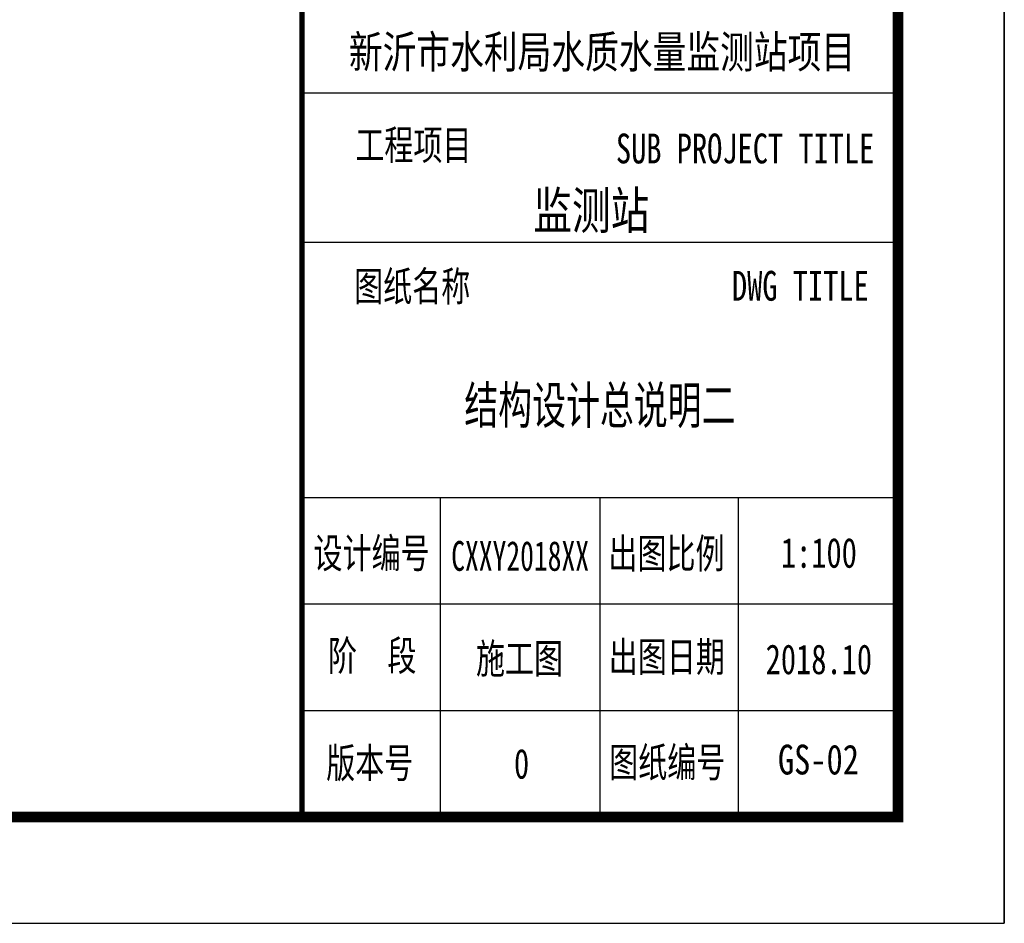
# Model space of a CAD drawing. Extents: x -302077 to 107904, y -9283 to 295706.
# Tile 38 of 256: x -176260 to -167008, y 52114 to 60603. Entities that reach past the tile are written whole.
import ezdxf
from ezdxf.enums import TextEntityAlignment as Align

# ---------------------------------------------------------------- set-up
doc = ezdxf.new("R2010")
doc.units = 0
doc.header["$LTSCALE"] = 500
doc.header["$MEASUREMENT"] = 0
doc.layers.get('0').update_dxf_attribs({"linetype": 'CONTINUOUS'})
doc.layers.add('PUB_TITLE', color=4, linetype='CONTINUOUS')
doc.layers.add('TK', color=7, linetype='CONTINUOUS')
doc.styles.add('-宋体', font='txt', dxfattribs={"width": 0.8})
doc.styles.add('TKHZ1', font='txt', dxfattribs={"width": 0.8})

# ---------------------------------------------------------------- blocks, each defined once
blk = doc.blocks.new('wrtgtg')
at = {"color": 4}
for p, q in [((7804.3, -4841.2), (7804.3, 52558.8)), ((7804.3, -2433.9), (7804.3, -2433.9)), ((2146.4, -4841.2), (7804.3, -4841.2))]:
    blk.add_line(p, q, dxfattribs=at)
at = {"layer": 'PUB_TITLE'}
for p, q in [((8804.3, 53558.8), (8804.3, -5841.2)), ((7804.3, -4841.2), (7804.3, 52558.8)), ((2204.3, 1958.8), (7804.3, 1958.8)), ((2204.3, 558.8), (7804.3, 558.8)), ((2204.3, -1841.2), (7804.3, -1841.2)), ((3504.3, -1841.2), (3504.3, -4841.2)), ((5004.3, -1841.2), (5004.3, -4841.2)), ((6304.3, -1841.2), (6304.3, -4841.2)), ((2204.3, -2841.2), (7804.3, -2841.2)), ((2204.3, -3841.2), (7804.3, -3841.2))]:
    blk.add_line(p, q, dxfattribs=at)
blk.add_lwpolyline([(-75295.7, -5841.2), (8804.3, -5841.2), (8804.3, 53558.8), (-75295.7, 53558.8)], close=True, dxfattribs=at)
at = {"layer": 'PUB_TITLE', "const_width": 100}
blk.add_lwpolyline([(-72795.7, -4841.2), (7804.3, -4841.2), (7804.3, 52558.8), (-72795.7, 52558.8)], close=True, dxfattribs=at)
at = {"layer": 'PUB_TITLE', "const_width": 50}
blk.add_lwpolyline([(2204.3, -4841.2), (2204.3, 52558.8)], dxfattribs=at)
at = {"layer": 'TK'}
for s, height, style, width, p in [('新沂市水利局水质水量监测站项目', 304.92, 'TKHZ1', 0.8, (5023.8, 2192.2)), ('监测站', 350, 'TKHZ1', 0.8, (4923.1, 680.1)), ('1:100', 280, '-宋体', 0.75, (7061.9, -2501)), ('CXXY2018XX', 280, '-宋体', 0.68, (4254.7, -2530)), ('2018.10', 280, '-宋体', 0.75, (7061.9, -3501))]:
    blk.add_text(s, height=height, dxfattribs=dict(at, style=style, width=width)).set_placement(p, align=Align.CENTER)
at = {"layer": 'TK', "style": '-宋体', "width": 0.75}
for s, p in [('工程项目', (3252.1, 1473)), ('SUB PROJECT TITLE', (6369.1, 1437.5))]:
    blk.add_text(s, height=280, dxfattribs=at).set_placement(p, align=Align.MIDDLE)
for s, p in [('图纸名称', (2694.6, 2.5)), ('DWG TITLE', (6245, 7.5, 0)), ('设计编号', (2313.1, -2503.8, 0)), ('出图比例', (5083.7, -2506.9, 0)), ('阶  段', (2448.9, -3467.3, 0)), ('施工图', (3839.3, -3494.6, 0)), ('出图日期', (5087.3, -3478.1, 0)), ('版本号', (2432.6, -4475.2, 0)), ('图纸编号', (5091.1, -4468.7, 0)), ('0', (4197, -4482.6, 0))]:
    blk.add_text(s, height=280, dxfattribs=at).set_placement(p)

msp = doc.modelspace()

# ---------------------------------------------------------------- block references
msp.add_blockref('wrtgtg', (-175812.208, 57955.467))

# ---------------------------------------------------------------- texts
at = {"layer": 'TK', "style": 'TKHZ1'}
for s, height, width, p in [('结构设计总说明二', 350, 0.7, (-170807.884, 56806.659)), ('GS-02', 280, 0.8, (-168754.343, 53512.524))]:
    msp.add_text(s, height=height, dxfattribs=dict(at, width=width)).set_placement(p, align=Align.CENTER)

doc.saveas('drawing.dxf')
